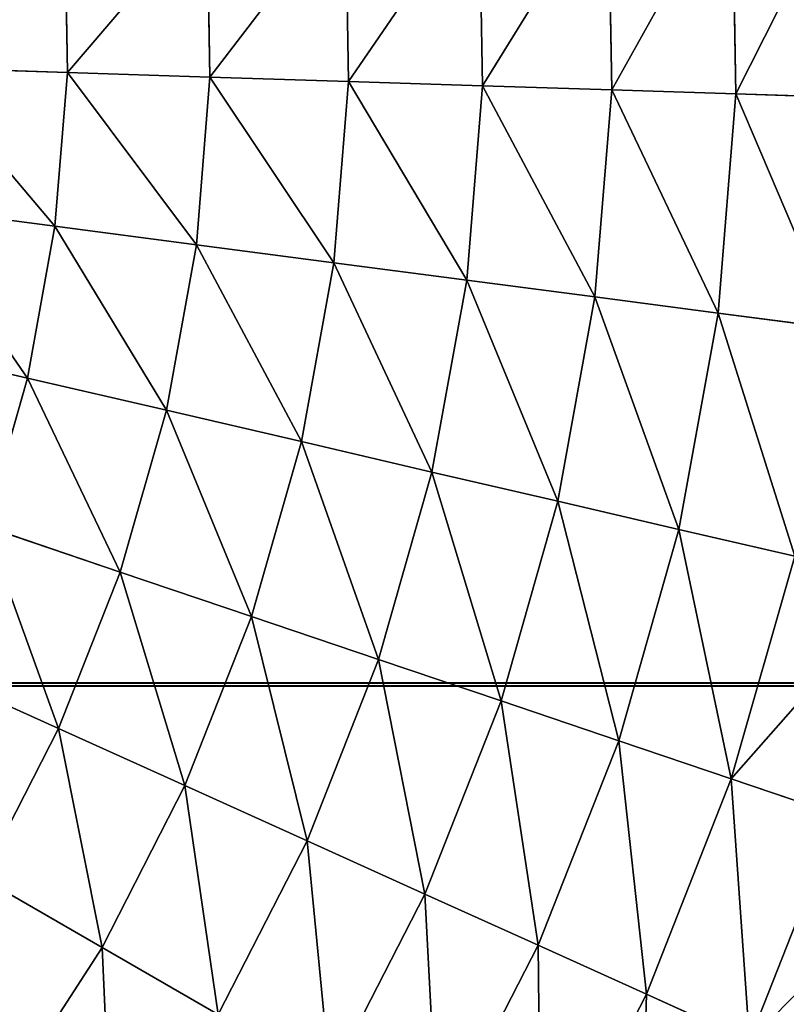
# Model space of a CAD drawing. Extents: x 5 to 965, y 4 to 104.
# Tile 99 of 256: x 78 to 90, y 39 to 54. Entities that reach past the tile are written whole.
import ezdxf

# ---------------------------------------------------------------- set-up
doc = ezdxf.new("R2010")
doc.units = 0
doc.layers.get('0').update_dxf_attribs({"color": 13, "linetype": 'CONTINUOUS'})

# ---------------------------------------------------------------- blocks, each defined once
blk = doc.blocks.new('COMPONENT_4')
for p, q in [((81.656, 48.963, 11.289), (81.603, 52.073, 11.289)), ((81.656, 48.963, 88.59), (81.603, 52.073, 88.59)), ((83.516, 48.904, 12.892), (83.459, 52.197, 12.892)), ((83.516, 48.904, 86.987), (83.459, 52.197, 86.987)), ((79.72, 49.025, 9.779), (79.67, 51.945, 9.779)), ((79.72, 49.025, 90.1), (79.67, 51.945, 90.1)), ((77.712, 49.089, 8.366), (77.665, 51.812, 8.366)), ((77.712, 49.089, 91.513), (77.665, 51.812, 91.513)), ((75.637, 49.155, 7.053), (75.594, 51.675, 7.053)), ((75.637, 49.155, 92.826), (75.594, 51.675, 92.826)), ((73.501, 49.224, 5.844), (73.461, 51.533, 5.844)), ((73.501, 49.224, 94.036), (73.461, 51.533, 94.036)), ((73.501, 49.224, 5.844), (71.307, 49.294, 4.74)), ((73.501, 49.224, 94.036), (71.307, 49.294, 95.139)), ((73.314, 46.921, 5.844), (73.501, 49.224, 5.844)), ((73.314, 46.921, 94.036), (73.501, 49.224, 94.036)), ((75.637, 49.155, 7.053), (73.501, 49.224, 5.844)), ((75.637, 49.155, 92.826), (73.501, 49.224, 94.036)), ((75.433, 46.644, 7.053), (75.637, 49.155, 7.053)), ((75.433, 46.644, 92.826), (75.637, 49.155, 92.826)), ((77.712, 49.089, 8.366), (75.637, 49.155, 7.053)), ((77.712, 49.089, 91.513), (75.637, 49.155, 92.826)), ((77.492, 46.375, 8.366), (77.712, 49.089, 8.366)), ((77.492, 46.375, 91.513), (77.712, 49.089, 91.513)), ((79.72, 49.025, 9.779), (77.712, 49.089, 8.366)), ((79.72, 49.025, 90.1), (77.712, 49.089, 91.513)), ((79.484, 46.114, 9.779), (79.72, 49.025, 9.779)), ((79.484, 46.114, 90.1), (79.72, 49.025, 90.1)), ((81.656, 48.963, 11.289), (79.72, 49.025, 9.779)), ((81.656, 48.963, 88.59), (79.72, 49.025, 90.1)), ((81.404, 45.863, 11.289), (81.656, 48.963, 11.289)), ((81.404, 45.863, 88.59), (81.656, 48.963, 88.59)), ((83.516, 48.904, 12.892), (81.656, 48.963, 11.289)), ((83.516, 48.904, 86.987), (81.656, 48.963, 88.59)), ((83.249, 45.621, 12.892), (83.516, 48.904, 12.892)), ((83.249, 45.621, 86.987), (83.516, 48.904, 86.987)), ((85.294, 48.847, 14.584), (83.516, 48.904, 12.892)), ((85.294, 48.847, 85.295), (83.516, 48.904, 86.987)), ((73.314, 46.921, 5.844), (71.137, 47.206, 4.74)), ((73.314, 46.921, 94.036), (71.137, 47.206, 95.139)), ((72.902, 44.648, 5.844), (73.314, 46.921, 5.844)), ((72.902, 44.648, 94.036), (73.314, 46.921, 94.036)), ((75.433, 46.644, 7.053), (73.314, 46.921, 5.844)), ((75.433, 46.644, 92.826), (73.314, 46.921, 94.036)), ((74.984, 44.165, 7.053), (75.433, 46.644, 7.053)), ((74.984, 44.165, 92.826), (75.433, 46.644, 92.826)), ((77.492, 46.375, 8.366), (75.433, 46.644, 7.053)), ((77.492, 46.375, 91.513), (75.433, 46.644, 92.826)), ((77.006, 43.695, 8.366), (77.492, 46.375, 8.366)), ((77.006, 43.695, 91.513), (77.492, 46.375, 91.513)), ((79.484, 46.114, 9.779), (77.492, 46.375, 8.366)), ((79.484, 46.114, 90.1), (77.492, 46.375, 91.513)), ((78.963, 43.24, 9.779), (79.484, 46.114, 9.779)), ((78.963, 43.24, 90.1), (79.484, 46.114, 90.1)), ((81.404, 45.863, 11.289), (79.484, 46.114, 9.779)), ((81.404, 45.863, 88.59), (79.484, 46.114, 90.1)), ((80.85, 42.802, 11.289), (81.404, 45.863, 11.289)), ((80.85, 42.802, 88.59), (81.404, 45.863, 88.59)), ((83.249, 45.621, 12.892), (81.404, 45.863, 11.289)), ((83.249, 45.621, 86.987), (81.404, 45.863, 88.59)), ((82.662, 42.381, 12.892), (83.249, 45.621, 12.892)), ((82.662, 42.381, 86.987), (83.249, 45.621, 86.987)), ((85.014, 45.391, 14.584), (83.249, 45.621, 12.892)), ((85.014, 45.391, 85.295), (83.249, 45.621, 86.987)), ((72.902, 44.648, 5.844), (70.764, 45.145, 4.74)), ((72.902, 44.648, 94.036), (70.764, 45.145, 95.139)), ((72.27, 42.427, 5.844), (72.902, 44.648, 5.844)), ((72.27, 42.427, 94.036), (72.902, 44.648, 94.036)), ((74.984, 44.165, 7.053), (72.902, 44.648, 5.844)), ((74.984, 44.165, 92.826), (72.902, 44.648, 94.036)), ((74.294, 41.741, 7.053), (74.984, 44.165, 7.053)), ((74.294, 41.741, 92.826), (74.984, 44.165, 92.826)), ((77.006, 43.695, 8.366), (74.984, 44.165, 7.053)), ((77.006, 43.695, 91.513), (74.984, 44.165, 92.826)), ((76.261, 41.075, 8.366), (77.006, 43.695, 8.366)), ((76.261, 41.075, 91.513), (77.006, 43.695, 91.513)), ((78.963, 43.24, 9.779), (77.006, 43.695, 8.366)), ((78.963, 43.24, 90.1), (77.006, 43.695, 91.513)), ((78.164, 40.431, 9.779), (78.963, 43.24, 9.779)), ((78.164, 40.431, 90.1), (78.963, 43.24, 90.1)), ((80.85, 42.802, 11.289), (78.963, 43.24, 9.779)), ((80.85, 42.802, 88.59), (78.963, 43.24, 90.1)), ((79.998, 39.81, 11.289), (80.85, 42.802, 11.289)), ((79.998, 39.81, 88.59), (80.85, 42.802, 88.59)), ((82.662, 42.381, 12.892), (80.85, 42.802, 11.289)), ((82.662, 42.381, 86.987), (80.85, 42.802, 88.59)), ((72.27, 42.427, 5.844), (74.294, 41.741, 7.053)), ((74.294, 41.741, 92.826), (72.27, 42.427, 94.036)), ((81.761, 39.214, 12.892), (82.662, 42.381, 12.892)), ((81.761, 39.214, 86.987), (82.662, 42.381, 86.987)), ((84.396, 41.978, 14.584), (82.662, 42.381, 12.892)), ((84.396, 41.978, 85.295), (82.662, 42.381, 86.987)), ((83.446, 38.643, 14.584), (84.396, 41.978, 14.584)), ((83.446, 38.643, 85.295), (84.396, 41.978, 85.295)), ((73.37, 39.397, 7.053), (74.294, 41.741, 7.053)), ((73.37, 39.397, 92.826), (74.294, 41.741, 92.826)), ((74.294, 41.741, 7.053), (76.261, 41.075, 8.366)), ((76.261, 41.075, 91.513), (74.294, 41.741, 92.826)), ((75.262, 38.542, 8.366), (76.261, 41.075, 8.366)), ((75.262, 38.542, 91.513), (76.261, 41.075, 91.513)), ((76.261, 41.075, 8.366), (78.164, 40.431, 9.779)), ((78.164, 40.431, 90.1), (76.261, 41.075, 91.513)), ((77.092, 37.714, 9.779), (78.164, 40.431, 9.779)), ((77.092, 37.714, 90.1), (78.164, 40.431, 90.1)), ((78.164, 40.431, 9.779), (79.998, 39.81, 11.289)), ((79.998, 39.81, 88.59), (78.164, 40.431, 90.1)), ((71.422, 40.278, 5.844), (73.37, 39.397, 7.053)), ((71.422, 40.278, 94.036), (73.37, 39.397, 92.826)), ((78.857, 36.916, 11.289), (79.998, 39.81, 11.289)), ((78.857, 36.916, 88.59), (79.998, 39.81, 88.59)), ((79.998, 39.81, 11.289), (81.761, 39.214, 12.892)), ((81.761, 39.214, 86.987), (79.998, 39.81, 88.59)), ((72.221, 37.155, 7.053), (73.37, 39.397, 7.053)), ((72.221, 37.155, 92.826), (73.37, 39.397, 92.826)), ((73.37, 39.397, 7.053), (75.262, 38.542, 8.366)), ((73.37, 39.397, 92.826), (75.262, 38.542, 91.513)), ((80.553, 36.15, 12.892), (81.761, 39.214, 12.892)), ((80.553, 36.15, 86.987), (81.761, 39.214, 86.987)), ((81.761, 39.214, 12.892), (83.446, 38.643, 14.584)), ((83.446, 38.643, 85.295), (81.761, 39.214, 86.987)), ((74.02, 36.118, 8.366), (75.262, 38.542, 8.366)), ((74.02, 36.118, 91.513), (75.262, 38.542, 91.513)), ((75.262, 38.542, 8.366), (77.092, 37.714, 9.779)), ((75.262, 38.542, 91.513), (77.092, 37.714, 90.1)), ((82.174, 35.417, 14.584), (83.446, 38.643, 14.584)), ((82.174, 35.417, 85.295), (83.446, 38.643, 85.295)), ((83.446, 38.643, 14.584), (85.051, 38.1, 16.362)), ((85.051, 38.1, 83.518), (83.446, 38.643, 85.295)), ((83.718, 34.719, 16.362), (85.051, 38.1, 16.362)), ((83.718, 34.719, 83.518), (85.051, 38.1, 83.518)), ((75.76, 35.115, 9.779), (77.092, 37.714, 9.779)), ((75.76, 35.115, 90.1), (77.092, 37.714, 90.1)), ((77.092, 37.714, 9.779), (78.857, 36.916, 11.289)), ((77.092, 37.714, 90.1), (78.857, 36.916, 88.59)), ((72.221, 37.155, 7.053), (74.02, 36.118, 8.366)), ((74.02, 36.118, 91.513), (72.221, 37.155, 92.826)), ((77.438, 34.148, 11.289), (78.857, 36.916, 11.289)), ((77.438, 34.148, 88.59), (78.857, 36.916, 88.59)), ((78.857, 36.916, 11.289), (80.553, 36.15, 12.892)), ((78.857, 36.916, 88.59), (80.553, 36.15, 86.987)), ((79.05, 33.219, 12.892), (80.553, 36.15, 12.892)), ((79.05, 33.219, 86.987), (80.553, 36.15, 86.987)), ((80.553, 36.15, 12.892), (82.174, 35.417, 14.584)), ((80.553, 36.15, 86.987), (82.174, 35.417, 85.295)), ((72.546, 33.828, 8.366), (74.02, 36.118, 8.366)), ((72.546, 33.828, 91.513), (74.02, 36.118, 91.513)), ((74.02, 36.118, 8.366), (75.76, 35.115, 9.779)), ((75.76, 35.115, 90.1), (74.02, 36.118, 91.513)), ((80.592, 32.331, 14.584), (82.174, 35.417, 14.584)), ((80.592, 32.331, 85.295), (82.174, 35.417, 85.295)), ((82.174, 35.417, 14.584), (83.718, 34.719, 16.362)), ((82.174, 35.417, 85.295), (83.718, 34.719, 83.518))]:
    blk.add_line(p, q)
mesh = blk.add_polyface()
corners = [(85.235, 52.314, 14.584), (83.516, 48.904, 12.892), (83.459, 52.197, 12.892), (85.294, 48.847, 14.584)]
mesh.append_faces([[corners[k] for k in face] for face in [(0, 1, 2), (1, 0, 3)]], dxfattribs={"vtx0": -1})
mesh = blk.add_polyface()
corners = [(83.516, 48.904, 86.987), (85.235, 52.314, 85.295), (83.459, 52.197, 86.987), (85.294, 48.847, 85.295)]
mesh.append_faces([[corners[k] for k in face] for face in [(0, 1, 2), (1, 0, 3)]], dxfattribs={"vtx0": -1})
mesh = blk.add_polyface()
corners = [(81.603, 52.073, 11.289), (79.72, 49.025, 9.779), (79.67, 51.945, 9.779), (81.656, 48.963, 11.289)]
mesh.append_faces([[corners[k] for k in face] for face in [(0, 1, 2), (1, 0, 3)]], dxfattribs={"vtx0": -1})
mesh = blk.add_polyface()
corners = [(79.72, 49.025, 90.1), (81.603, 52.073, 88.59), (79.67, 51.945, 90.1), (81.656, 48.963, 88.59)]
mesh.append_faces([[corners[k] for k in face] for face in [(0, 1, 2), (1, 0, 3)]], dxfattribs={"vtx0": -1})
mesh = blk.add_polyface()
corners = [(83.459, 52.197, 12.892), (81.656, 48.963, 11.289), (81.603, 52.073, 11.289), (83.516, 48.904, 12.892)]
mesh.append_faces([[corners[k] for k in face] for face in [(0, 1, 2), (1, 0, 3)]], dxfattribs={"vtx0": -1})
mesh = blk.add_polyface()
corners = [(81.656, 48.963, 88.59), (83.459, 52.197, 86.987), (81.603, 52.073, 88.59), (83.516, 48.904, 86.987)]
mesh.append_faces([[corners[k] for k in face] for face in [(0, 1, 2), (1, 0, 3)]], dxfattribs={"vtx0": -1})
mesh = blk.add_polyface()
corners = [(79.67, 51.945, 9.779), (77.712, 49.089, 8.366), (77.665, 51.812, 8.366), (79.72, 49.025, 9.779)]
mesh.append_faces([[corners[k] for k in face] for face in [(0, 1, 2), (1, 0, 3)]], dxfattribs={"vtx0": -1})
mesh = blk.add_polyface()
corners = [(77.712, 49.089, 91.513), (79.67, 51.945, 90.1), (77.665, 51.812, 91.513), (79.72, 49.025, 90.1)]
mesh.append_faces([[corners[k] for k in face] for face in [(0, 1, 2), (1, 0, 3)]], dxfattribs={"vtx0": -1})
mesh = blk.add_polyface()
corners = [(77.665, 51.812, 8.366), (75.637, 49.155, 7.053), (75.594, 51.675, 7.053), (77.712, 49.089, 8.366)]
mesh.append_faces([[corners[k] for k in face] for face in [(0, 1, 2), (1, 0, 3)]], dxfattribs={"vtx0": -1})
mesh = blk.add_polyface()
corners = [(75.637, 49.155, 92.826), (77.665, 51.812, 91.513), (75.594, 51.675, 92.826), (77.712, 49.089, 91.513)]
mesh.append_faces([[corners[k] for k in face] for face in [(0, 1, 2), (1, 0, 3)]], dxfattribs={"vtx0": -1})
mesh = blk.add_polyface()
corners = [(75.594, 51.675, 7.053), (73.501, 49.224, 5.844), (73.461, 51.533, 5.844), (75.637, 49.155, 7.053)]
mesh.append_faces([[corners[k] for k in face] for face in [(0, 1, 2), (1, 0, 3)]], dxfattribs={"vtx0": -1})
mesh = blk.add_polyface()
corners = [(73.501, 49.224, 94.036), (75.594, 51.675, 92.826), (73.461, 51.533, 94.036), (75.637, 49.155, 92.826)]
mesh.append_faces([[corners[k] for k in face] for face in [(0, 1, 2), (1, 0, 3)]], dxfattribs={"vtx0": -1})
mesh = blk.add_polyface()
corners = [(73.461, 51.533, 5.844), (71.307, 49.294, 4.74), (71.271, 51.388, 4.74), (73.501, 49.224, 5.844)]
mesh.append_faces([[corners[k] for k in face] for face in [(0, 1, 2), (1, 0, 3)]], dxfattribs={"vtx0": -1})
mesh = blk.add_polyface()
corners = [(71.307, 49.294, 95.139), (73.461, 51.533, 94.036), (71.271, 51.388, 95.139), (73.501, 49.224, 94.036)]
mesh.append_faces([[corners[k] for k in face] for face in [(0, 1, 2), (1, 0, 3)]], dxfattribs={"vtx0": -1})
mesh = blk.add_polyface()
corners = [(71.307, 49.294, 4.74), (73.314, 46.921, 5.844), (71.137, 47.206, 4.74), (73.501, 49.224, 5.844)]
mesh.append_faces([[corners[k] for k in face] for face in [(0, 1, 2), (1, 0, 3)]], dxfattribs={"vtx0": -1})
mesh = blk.add_polyface()
corners = [(73.314, 46.921, 94.036), (71.307, 49.294, 95.139), (71.137, 47.206, 95.139), (73.501, 49.224, 94.036)]
mesh.append_faces([[corners[k] for k in face] for face in [(0, 1, 2), (1, 0, 3)]], dxfattribs={"vtx0": -1})
mesh = blk.add_polyface()
corners = [(73.501, 49.224, 5.844), (75.433, 46.644, 7.053), (73.314, 46.921, 5.844), (75.637, 49.155, 7.053)]
mesh.append_faces([[corners[k] for k in face] for face in [(0, 1, 2), (1, 0, 3)]], dxfattribs={"vtx0": -1})
mesh = blk.add_polyface()
corners = [(75.433, 46.644, 92.826), (73.501, 49.224, 94.036), (73.314, 46.921, 94.036), (75.637, 49.155, 92.826)]
mesh.append_faces([[corners[k] for k in face] for face in [(0, 1, 2), (1, 0, 3)]], dxfattribs={"vtx0": -1})
mesh = blk.add_polyface()
corners = [(75.637, 49.155, 7.053), (77.492, 46.375, 8.366), (75.433, 46.644, 7.053), (77.712, 49.089, 8.366)]
mesh.append_faces([[corners[k] for k in face] for face in [(0, 1, 2), (1, 0, 3)]], dxfattribs={"vtx0": -1})
mesh = blk.add_polyface()
corners = [(77.492, 46.375, 91.513), (75.637, 49.155, 92.826), (75.433, 46.644, 92.826), (77.712, 49.089, 91.513)]
mesh.append_faces([[corners[k] for k in face] for face in [(0, 1, 2), (1, 0, 3)]], dxfattribs={"vtx0": -1})
mesh = blk.add_polyface()
corners = [(77.712, 49.089, 8.366), (79.484, 46.114, 9.779), (77.492, 46.375, 8.366), (79.72, 49.025, 9.779)]
mesh.append_faces([[corners[k] for k in face] for face in [(0, 1, 2), (1, 0, 3)]], dxfattribs={"vtx0": -1})
mesh = blk.add_polyface()
corners = [(79.484, 46.114, 90.1), (77.712, 49.089, 91.513), (77.492, 46.375, 91.513), (79.72, 49.025, 90.1)]
mesh.append_faces([[corners[k] for k in face] for face in [(0, 1, 2), (1, 0, 3)]], dxfattribs={"vtx0": -1})
mesh = blk.add_polyface()
corners = [(79.72, 49.025, 9.779), (81.404, 45.863, 11.289), (79.484, 46.114, 9.779), (81.656, 48.963, 11.289)]
mesh.append_faces([[corners[k] for k in face] for face in [(0, 1, 2), (1, 0, 3)]], dxfattribs={"vtx0": -1})
mesh = blk.add_polyface()
corners = [(81.404, 45.863, 88.59), (79.72, 49.025, 90.1), (79.484, 46.114, 90.1), (81.656, 48.963, 88.59)]
mesh.append_faces([[corners[k] for k in face] for face in [(0, 1, 2), (1, 0, 3)]], dxfattribs={"vtx0": -1})
mesh = blk.add_polyface()
corners = [(81.656, 48.963, 11.289), (83.249, 45.621, 12.892), (81.404, 45.863, 11.289), (83.516, 48.904, 12.892)]
mesh.append_faces([[corners[k] for k in face] for face in [(0, 1, 2), (1, 0, 3)]], dxfattribs={"vtx0": -1})
mesh = blk.add_polyface()
corners = [(83.249, 45.621, 86.987), (81.656, 48.963, 88.59), (81.404, 45.863, 88.59), (83.516, 48.904, 86.987)]
mesh.append_faces([[corners[k] for k in face] for face in [(0, 1, 2), (1, 0, 3)]], dxfattribs={"vtx0": -1})
mesh = blk.add_polyface()
corners = [(83.516, 48.904, 12.892), (85.014, 45.391, 14.584), (83.249, 45.621, 12.892), (85.294, 48.847, 14.584)]
mesh.append_faces([[corners[k] for k in face] for face in [(0, 1, 2), (1, 0, 3)]], dxfattribs={"vtx0": -1})
mesh = blk.add_polyface()
corners = [(85.014, 45.391, 85.295), (83.516, 48.904, 86.987), (83.249, 45.621, 86.987), (85.294, 48.847, 85.295)]
mesh.append_faces([[corners[k] for k in face] for face in [(0, 1, 2), (1, 0, 3)]], dxfattribs={"vtx0": -1})
mesh = blk.add_polyface()
corners = [(71.137, 47.206, 4.74), (72.902, 44.648, 5.844), (70.764, 45.145, 4.74), (73.314, 46.921, 5.844)]
mesh.append_faces([[corners[k] for k in face] for face in [(0, 1, 2), (1, 0, 3)]], dxfattribs={"vtx0": -1})
mesh = blk.add_polyface()
corners = [(72.902, 44.648, 94.036), (71.137, 47.206, 95.139), (70.764, 45.145, 95.139), (73.314, 46.921, 94.036)]
mesh.append_faces([[corners[k] for k in face] for face in [(0, 1, 2), (1, 0, 3)]], dxfattribs={"vtx0": -1})
mesh = blk.add_polyface()
corners = [(73.314, 46.921, 5.844), (74.984, 44.165, 7.053), (72.902, 44.648, 5.844), (75.433, 46.644, 7.053)]
mesh.append_faces([[corners[k] for k in face] for face in [(0, 1, 2), (1, 0, 3)]], dxfattribs={"vtx0": -1})
mesh = blk.add_polyface()
corners = [(74.984, 44.165, 92.826), (73.314, 46.921, 94.036), (72.902, 44.648, 94.036), (75.433, 46.644, 92.826)]
mesh.append_faces([[corners[k] for k in face] for face in [(0, 1, 2), (1, 0, 3)]], dxfattribs={"vtx0": -1})
mesh = blk.add_polyface()
corners = [(75.433, 46.644, 7.053), (77.006, 43.695, 8.366), (74.984, 44.165, 7.053), (77.492, 46.375, 8.366)]
mesh.append_faces([[corners[k] for k in face] for face in [(0, 1, 2), (1, 0, 3)]], dxfattribs={"vtx0": -1})
mesh = blk.add_polyface()
corners = [(77.006, 43.695, 91.513), (75.433, 46.644, 92.826), (74.984, 44.165, 92.826), (77.492, 46.375, 91.513)]
mesh.append_faces([[corners[k] for k in face] for face in [(0, 1, 2), (1, 0, 3)]], dxfattribs={"vtx0": -1})
mesh = blk.add_polyface()
corners = [(77.492, 46.375, 8.366), (78.963, 43.24, 9.779), (77.006, 43.695, 8.366), (79.484, 46.114, 9.779)]
mesh.append_faces([[corners[k] for k in face] for face in [(0, 1, 2), (1, 0, 3)]], dxfattribs={"vtx0": -1})
mesh = blk.add_polyface()
corners = [(78.963, 43.24, 90.1), (77.492, 46.375, 91.513), (77.006, 43.695, 91.513), (79.484, 46.114, 90.1)]
mesh.append_faces([[corners[k] for k in face] for face in [(0, 1, 2), (1, 0, 3)]], dxfattribs={"vtx0": -1})
mesh = blk.add_polyface()
corners = [(79.484, 46.114, 9.779), (80.85, 42.802, 11.289), (78.963, 43.24, 9.779), (81.404, 45.863, 11.289)]
mesh.append_faces([[corners[k] for k in face] for face in [(0, 1, 2), (1, 0, 3)]], dxfattribs={"vtx0": -1})
mesh = blk.add_polyface()
corners = [(80.85, 42.802, 88.59), (79.484, 46.114, 90.1), (78.963, 43.24, 90.1), (81.404, 45.863, 88.59)]
mesh.append_faces([[corners[k] for k in face] for face in [(0, 1, 2), (1, 0, 3)]], dxfattribs={"vtx0": -1})
mesh = blk.add_polyface()
corners = [(81.404, 45.863, 11.289), (82.662, 42.381, 12.892), (80.85, 42.802, 11.289), (83.249, 45.621, 12.892)]
mesh.append_faces([[corners[k] for k in face] for face in [(0, 1, 2), (1, 0, 3)]], dxfattribs={"vtx0": -1})
mesh = blk.add_polyface()
corners = [(82.662, 42.381, 86.987), (81.404, 45.863, 88.59), (80.85, 42.802, 88.59), (83.249, 45.621, 86.987)]
mesh.append_faces([[corners[k] for k in face] for face in [(0, 1, 2), (1, 0, 3)]], dxfattribs={"vtx0": -1})
mesh = blk.add_polyface()
corners = [(83.249, 45.621, 12.892), (84.396, 41.978, 14.584), (82.662, 42.381, 12.892), (85.014, 45.391, 14.584)]
mesh.append_faces([[corners[k] for k in face] for face in [(0, 1, 2), (1, 0, 3)]], dxfattribs={"vtx0": -1})
mesh = blk.add_polyface()
corners = [(84.396, 41.978, 85.295), (83.249, 45.621, 86.987), (82.662, 42.381, 86.987), (85.014, 45.391, 85.295)]
mesh.append_faces([[corners[k] for k in face] for face in [(0, 1, 2), (1, 0, 3)]], dxfattribs={"vtx0": -1})
mesh = blk.add_polyface()
corners = [(70.764, 45.145, 4.74), (72.27, 42.427, 5.844), (70.191, 43.13, 4.74), (72.902, 44.648, 5.844)]
mesh.append_faces([[corners[k] for k in face] for face in [(0, 1, 2), (1, 0, 3)]], dxfattribs={"vtx0": -1})
mesh = blk.add_polyface()
corners = [(72.27, 42.427, 94.036), (70.764, 45.145, 95.139), (70.191, 43.13, 95.139), (72.902, 44.648, 94.036)]
mesh.append_faces([[corners[k] for k in face] for face in [(0, 1, 2), (1, 0, 3)]], dxfattribs={"vtx0": -1})
mesh = blk.add_polyface()
corners = [(72.902, 44.648, 5.844), (74.294, 41.741, 7.053), (72.27, 42.427, 5.844), (74.984, 44.165, 7.053)]
mesh.append_faces([[corners[k] for k in face] for face in [(0, 1, 2), (1, 0, 3)]], dxfattribs={"vtx0": -1})
mesh = blk.add_polyface()
corners = [(74.294, 41.741, 92.826), (72.902, 44.648, 94.036), (72.27, 42.427, 94.036), (74.984, 44.165, 92.826)]
mesh.append_faces([[corners[k] for k in face] for face in [(0, 1, 2), (1, 0, 3)]], dxfattribs={"vtx0": -1})
mesh = blk.add_polyface()
corners = [(74.984, 44.165, 7.053), (76.261, 41.075, 8.366), (74.294, 41.741, 7.053), (77.006, 43.695, 8.366)]
mesh.append_faces([[corners[k] for k in face] for face in [(0, 1, 2), (1, 0, 3)]], dxfattribs={"vtx0": -1})
mesh = blk.add_polyface()
corners = [(76.261, 41.075, 91.513), (74.984, 44.165, 92.826), (74.294, 41.741, 92.826), (77.006, 43.695, 91.513)]
mesh.append_faces([[corners[k] for k in face] for face in [(0, 1, 2), (1, 0, 3)]], dxfattribs={"vtx0": -1})
mesh = blk.add_polyface()
corners = [(77.006, 43.695, 8.366), (78.164, 40.431, 9.779), (76.261, 41.075, 8.366), (78.963, 43.24, 9.779)]
mesh.append_faces([[corners[k] for k in face] for face in [(0, 1, 2), (1, 0, 3)]], dxfattribs={"vtx0": -1})
mesh = blk.add_polyface()
corners = [(78.164, 40.431, 90.1), (77.006, 43.695, 91.513), (76.261, 41.075, 91.513), (78.963, 43.24, 90.1)]
mesh.append_faces([[corners[k] for k in face] for face in [(0, 1, 2), (1, 0, 3)]], dxfattribs={"vtx0": -1})
mesh = blk.add_polyface()
corners = [(78.963, 43.24, 9.779), (79.998, 39.81, 11.289), (78.164, 40.431, 9.779), (80.85, 42.802, 11.289)]
mesh.append_faces([[corners[k] for k in face] for face in [(0, 1, 2), (1, 0, 3)]], dxfattribs={"vtx0": -1})
mesh = blk.add_polyface()
corners = [(79.998, 39.81, 88.59), (78.963, 43.24, 90.1), (78.164, 40.431, 90.1), (80.85, 42.802, 88.59)]
mesh.append_faces([[corners[k] for k in face] for face in [(0, 1, 2), (1, 0, 3)]], dxfattribs={"vtx0": -1})
mesh = blk.add_polyface()
corners = [(80.85, 42.802, 11.289), (81.761, 39.214, 12.892), (79.998, 39.81, 11.289), (82.662, 42.381, 12.892)]
mesh.append_faces([[corners[k] for k in face] for face in [(0, 1, 2), (1, 0, 3)]], dxfattribs={"vtx0": -1})
mesh = blk.add_polyface()
corners = [(81.761, 39.214, 86.987), (80.85, 42.802, 88.59), (79.998, 39.81, 88.59), (82.662, 42.381, 86.987)]
mesh.append_faces([[corners[k] for k in face] for face in [(0, 1, 2), (1, 0, 3)]], dxfattribs={"vtx0": -1})
mesh = blk.add_polyface()
corners = [(72.27, 42.427, 5.844), (73.37, 39.397, 7.053), (71.422, 40.278, 5.844), (74.294, 41.741, 7.053)]
mesh.append_faces([[corners[k] for k in face] for face in [(0, 1, 2), (1, 0, 3)]], dxfattribs={"vtx0": -1})
mesh = blk.add_polyface()
corners = [(73.37, 39.397, 92.826), (72.27, 42.427, 94.036), (71.422, 40.278, 94.036), (74.294, 41.741, 92.826)]
mesh.append_faces([[corners[k] for k in face] for face in [(0, 1, 2), (1, 0, 3)]], dxfattribs={"vtx0": -1})
mesh = blk.add_polyface()
corners = [(82.662, 42.381, 12.892), (83.446, 38.643, 14.584), (81.761, 39.214, 12.892), (84.396, 41.978, 14.584)]
mesh.append_faces([[corners[k] for k in face] for face in [(0, 1, 2), (1, 0, 3)]], dxfattribs={"vtx0": -1})
mesh = blk.add_polyface()
corners = [(83.446, 38.643, 85.295), (82.662, 42.381, 86.987), (81.761, 39.214, 86.987), (84.396, 41.978, 85.295)]
mesh.append_faces([[corners[k] for k in face] for face in [(0, 1, 2), (1, 0, 3)]], dxfattribs={"vtx0": -1})
mesh = blk.add_polyface()
corners = [(83.446, 38.643, 14.584), (86.046, 41.595, 16.362), (85.051, 38.1, 16.362), (84.396, 41.978, 14.584)]
mesh.append_faces([[corners[k] for k in face] for face in [(0, 1, 2), (1, 0, 3)]], dxfattribs={"vtx0": -1})
mesh = blk.add_polyface()
corners = [(86.046, 41.595, 83.518), (83.446, 38.643, 85.295), (85.051, 38.1, 83.518), (84.396, 41.978, 85.295)]
mesh.append_faces([[corners[k] for k in face] for face in [(0, 1, 2), (1, 0, 3)]], dxfattribs={"vtx0": -1})
mesh = blk.add_polyface()
corners = [(74.294, 41.741, 7.053), (75.262, 38.542, 8.366), (73.37, 39.397, 7.053), (76.261, 41.075, 8.366)]
mesh.append_faces([[corners[k] for k in face] for face in [(0, 1, 2), (1, 0, 3)]], dxfattribs={"vtx0": -1})
mesh = blk.add_polyface()
corners = [(75.262, 38.542, 91.513), (74.294, 41.741, 92.826), (73.37, 39.397, 92.826), (76.261, 41.075, 91.513)]
mesh.append_faces([[corners[k] for k in face] for face in [(0, 1, 2), (1, 0, 3)]], dxfattribs={"vtx0": -1})
mesh = blk.add_polyface()
corners = [(76.261, 41.075, 8.366), (77.092, 37.714, 9.779), (75.262, 38.542, 8.366), (78.164, 40.431, 9.779)]
mesh.append_faces([[corners[k] for k in face] for face in [(0, 1, 2), (1, 0, 3)]], dxfattribs={"vtx0": -1})
mesh = blk.add_polyface()
corners = [(77.092, 37.714, 90.1), (76.261, 41.075, 91.513), (75.262, 38.542, 91.513), (78.164, 40.431, 90.1)]
mesh.append_faces([[corners[k] for k in face] for face in [(0, 1, 2), (1, 0, 3)]], dxfattribs={"vtx0": -1})
mesh = blk.add_polyface()
corners = [(78.164, 40.431, 9.779), (78.857, 36.916, 11.289), (77.092, 37.714, 9.779), (79.998, 39.81, 11.289)]
mesh.append_faces([[corners[k] for k in face] for face in [(0, 1, 2), (1, 0, 3)]], dxfattribs={"vtx0": -1})
mesh = blk.add_polyface()
corners = [(78.857, 36.916, 88.59), (78.164, 40.431, 90.1), (77.092, 37.714, 90.1), (79.998, 39.81, 88.59)]
mesh.append_faces([[corners[k] for k in face] for face in [(0, 1, 2), (1, 0, 3)]], dxfattribs={"vtx0": -1})
mesh = blk.add_polyface()
corners = [(71.422, 40.278, 5.844), (72.221, 37.155, 7.053), (70.369, 38.222, 5.844), (73.37, 39.397, 7.053)]
mesh.append_faces([[corners[k] for k in face] for face in [(0, 1, 2), (1, 0, 3)]], dxfattribs={"vtx0": -1})
mesh = blk.add_polyface()
corners = [(72.221, 37.155, 92.826), (71.422, 40.278, 94.036), (70.369, 38.222, 94.036), (73.37, 39.397, 92.826)]
mesh.append_faces([[corners[k] for k in face] for face in [(0, 1, 2), (1, 0, 3)]], dxfattribs={"vtx0": -1})
mesh = blk.add_polyface()
corners = [(79.998, 39.81, 11.289), (80.553, 36.15, 12.892), (78.857, 36.916, 11.289), (81.761, 39.214, 12.892)]
mesh.append_faces([[corners[k] for k in face] for face in [(0, 1, 2), (1, 0, 3)]], dxfattribs={"vtx0": -1})
mesh = blk.add_polyface()
corners = [(80.553, 36.15, 86.987), (79.998, 39.81, 88.59), (78.857, 36.916, 88.59), (81.761, 39.214, 86.987)]
mesh.append_faces([[corners[k] for k in face] for face in [(0, 1, 2), (1, 0, 3)]], dxfattribs={"vtx0": -1})
mesh = blk.add_polyface()
corners = [(73.37, 39.397, 7.053), (74.02, 36.118, 8.366), (72.221, 37.155, 7.053), (75.262, 38.542, 8.366)]
mesh.append_faces([[corners[k] for k in face] for face in [(0, 1, 2), (1, 0, 3)]], dxfattribs={"vtx0": -1})
mesh = blk.add_polyface()
corners = [(74.02, 36.118, 91.513), (73.37, 39.397, 92.826), (72.221, 37.155, 92.826), (75.262, 38.542, 91.513)]
mesh.append_faces([[corners[k] for k in face] for face in [(0, 1, 2), (1, 0, 3)]], dxfattribs={"vtx0": -1})
mesh = blk.add_polyface()
corners = [(81.761, 39.214, 12.892), (82.174, 35.417, 14.584), (80.553, 36.15, 12.892), (83.446, 38.643, 14.584)]
mesh.append_faces([[corners[k] for k in face] for face in [(0, 1, 2), (1, 0, 3)]], dxfattribs={"vtx0": -1})
mesh = blk.add_polyface()
corners = [(82.174, 35.417, 85.295), (81.761, 39.214, 86.987), (80.553, 36.15, 86.987), (83.446, 38.643, 85.295)]
mesh.append_faces([[corners[k] for k in face] for face in [(0, 1, 2), (1, 0, 3)]], dxfattribs={"vtx0": -1})
mesh = blk.add_polyface()
corners = [(75.262, 38.542, 8.366), (75.76, 35.115, 9.779), (74.02, 36.118, 8.366), (77.092, 37.714, 9.779)]
mesh.append_faces([[corners[k] for k in face] for face in [(0, 1, 2), (1, 0, 3)]], dxfattribs={"vtx0": -1})
mesh = blk.add_polyface()
corners = [(75.76, 35.115, 90.1), (75.262, 38.542, 91.513), (74.02, 36.118, 91.513), (77.092, 37.714, 90.1)]
mesh.append_faces([[corners[k] for k in face] for face in [(0, 1, 2), (1, 0, 3)]], dxfattribs={"vtx0": -1})
mesh = blk.add_polyface()
corners = [(83.446, 38.643, 14.584), (83.718, 34.719, 16.362), (82.174, 35.417, 14.584), (85.051, 38.1, 16.362)]
mesh.append_faces([[corners[k] for k in face] for face in [(0, 1, 2), (1, 0, 3)]], dxfattribs={"vtx0": -1})
mesh = blk.add_polyface()
corners = [(83.718, 34.719, 83.518), (83.446, 38.643, 85.295), (82.174, 35.417, 85.295), (85.051, 38.1, 83.518)]
mesh.append_faces([[corners[k] for k in face] for face in [(0, 1, 2), (1, 0, 3)]], dxfattribs={"vtx0": -1})
mesh = blk.add_polyface()
corners = [(83.718, 34.719, 16.362), (86.571, 37.585, 18.22), (85.18, 34.058, 18.22), (85.051, 38.1, 16.362)]
mesh.append_faces([[corners[k] for k in face] for face in [(0, 1, 2), (1, 0, 3)]], dxfattribs={"vtx0": -1})
mesh = blk.add_polyface()
corners = [(86.571, 37.585, 81.659), (83.718, 34.719, 83.518), (85.18, 34.058, 81.659), (85.051, 38.1, 83.518)]
mesh.append_faces([[corners[k] for k in face] for face in [(0, 1, 2), (1, 0, 3)]], dxfattribs={"vtx0": -1})
mesh = blk.add_polyface()
corners = [(77.092, 37.714, 9.779), (77.438, 34.148, 11.289), (75.76, 35.115, 9.779), (78.857, 36.916, 11.289)]
mesh.append_faces([[corners[k] for k in face] for face in [(0, 1, 2), (1, 0, 3)]], dxfattribs={"vtx0": -1})
mesh = blk.add_polyface()
corners = [(77.438, 34.148, 88.59), (77.092, 37.714, 90.1), (75.76, 35.115, 90.1), (78.857, 36.916, 88.59)]
mesh.append_faces([[corners[k] for k in face] for face in [(0, 1, 2), (1, 0, 3)]], dxfattribs={"vtx0": -1})
mesh = blk.add_polyface()
corners = [(72.221, 37.155, 7.053), (72.546, 33.828, 8.366), (70.857, 35.036, 7.053), (74.02, 36.118, 8.366)]
mesh.append_faces([[corners[k] for k in face] for face in [(0, 1, 2), (1, 0, 3)]], dxfattribs={"vtx0": -1})
mesh = blk.add_polyface()
corners = [(72.546, 33.828, 91.513), (72.221, 37.155, 92.826), (70.857, 35.036, 92.826), (74.02, 36.118, 91.513)]
mesh.append_faces([[corners[k] for k in face] for face in [(0, 1, 2), (1, 0, 3)]], dxfattribs={"vtx0": -1})
mesh = blk.add_polyface()
corners = [(78.857, 36.916, 11.289), (79.05, 33.219, 12.892), (77.438, 34.148, 11.289), (80.553, 36.15, 12.892)]
mesh.append_faces([[corners[k] for k in face] for face in [(0, 1, 2), (1, 0, 3)]], dxfattribs={"vtx0": -1})
mesh = blk.add_polyface()
corners = [(79.05, 33.219, 86.987), (78.857, 36.916, 88.59), (77.438, 34.148, 88.59), (80.553, 36.15, 86.987)]
mesh.append_faces([[corners[k] for k in face] for face in [(0, 1, 2), (1, 0, 3)]], dxfattribs={"vtx0": -1})
mesh = blk.add_polyface()
corners = [(80.553, 36.15, 12.892), (80.592, 32.331, 14.584), (79.05, 33.219, 12.892), (82.174, 35.417, 14.584)]
mesh.append_faces([[corners[k] for k in face] for face in [(0, 1, 2), (1, 0, 3)]], dxfattribs={"vtx0": -1})
mesh = blk.add_polyface()
corners = [(80.592, 32.331, 85.295), (80.553, 36.15, 86.987), (79.05, 33.219, 86.987), (82.174, 35.417, 85.295)]
mesh.append_faces([[corners[k] for k in face] for face in [(0, 1, 2), (1, 0, 3)]], dxfattribs={"vtx0": -1})
mesh = blk.add_polyface()
corners = [(74.02, 36.118, 8.366), (74.179, 32.659, 9.779), (72.546, 33.828, 8.366), (75.76, 35.115, 9.779)]
mesh.append_faces([[corners[k] for k in face] for face in [(0, 1, 2), (1, 0, 3)]], dxfattribs={"vtx0": -1})
mesh = blk.add_polyface()
corners = [(74.179, 32.659, 90.1), (74.02, 36.118, 91.513), (72.546, 33.828, 91.513), (75.76, 35.115, 90.1)]
mesh.append_faces([[corners[k] for k in face] for face in [(0, 1, 2), (1, 0, 3)]], dxfattribs={"vtx0": -1})
mesh = blk.add_polyface()
corners = [(82.174, 35.417, 14.584), (82.06, 31.485, 16.362), (80.592, 32.331, 14.584), (83.718, 34.719, 16.362)]
mesh.append_faces([[corners[k] for k in face] for face in [(0, 1, 2), (1, 0, 3)]], dxfattribs={"vtx0": -1})
mesh = blk.add_polyface()
corners = [(82.06, 31.485, 83.518), (82.174, 35.417, 85.295), (80.592, 32.331, 85.295), (83.718, 34.719, 83.518)]
mesh.append_faces([[corners[k] for k in face] for face in [(0, 1, 2), (1, 0, 3)]], dxfattribs={"vtx0": -1})
blk = doc.blocks.new('COMPONENT_5')
blk.add_blockref('COMPONENT_4', (0, 0))
blk = doc.blocks.new('GROUP_9')
blk.add_blockref('COMPONENT_5', (-80, 0))
blk = doc.blocks.new('GROUP_2')
blk.add_line((251.5, 23.097), (1210.5, 23.097))
mesh = blk.add_polyface()
corners = [(1210.5, 25.547, 0.12), (251.5, 23.097), (251.5, 25.547, 0.12), (1210.5, 23.097)]
mesh.append_faces([[corners[k] for k in face] for face in [(0, 1, 2), (1, 0, 3)]], dxfattribs={"vtx0": -1})
mesh = blk.add_polyface()
corners = [(1210.5, 23.097), (251.5, 20.647, 0.12), (251.5, 23.097), (1210.5, 20.647, 0.12)]
mesh.append_faces([[corners[k] for k in face] for face in [(0, 1, 2), (1, 0, 3)]], dxfattribs={"vtx0": -1})
blk = doc.blocks.new('GROUP_14')
blk.add_blockref('GROUP_9', (79.918, 0))
at = {"extrusion": (-3.88578e-16, 1, 5.55112e-17), "yscale": 0.4, "zscale": 0.4, "rotation": 180}
blk.add_blockref('GROUP_2', (251, 119.618, 40.033), dxfattribs=at)

msp = doc.modelspace()

# ---------------------------------------------------------------- block references
msp.add_blockref('GROUP_14', (5.361, 3.573, 2.908))

doc.saveas('drawing.dxf')
